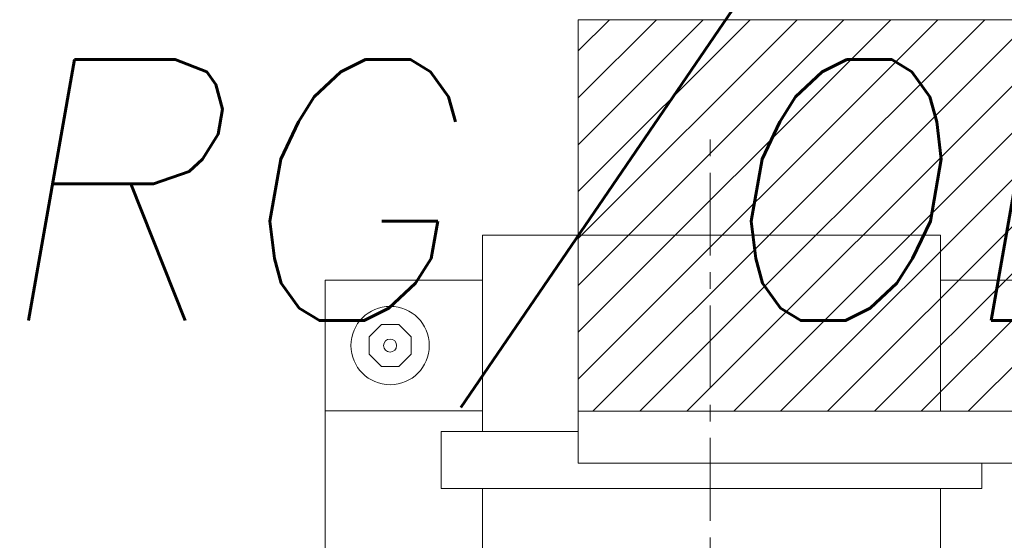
# Model space of a CAD drawing. Header units: centimetres. Extents: x -16053 to 7031, y -7778 to 254.
# Tile 93 of 256: x -12672 to -12634, y -757 to -737. Entities that reach past the tile are written whole.
import ezdxf

# ---------------------------------------------------------------- set-up
doc = ezdxf.new("R2010")
doc.units = ezdxf.units.CM
doc.header["$MEASUREMENT"] = 0
doc.linetypes.add('CENTER', pattern=[50.8, 31.75, -6.35, 6.35, -6.35])
doc.layers.add('OPISY ELEKTRYCZNE', color=120, linetype='CONTINUOUS')
doc.layers.add('T -  urządzenia', color=20, linetype='CONTINUOUS', lineweight=25)
doc.layers.add('T - armatura', color=250, linetype='CONTINUOUS', lineweight=30)
doc.styles.add('ROMANS', font='simplex.shx', dxfattribs={"width": 0.8})

# ---------------------------------------------------------------- blocks, each defined once
blk = doc.blocks.new('G$C54C5291B')
at = {"layer": 'T - armatura', "lineweight": 15}
h = blk.add_hatch(dxfattribs=at)
h.set_pattern_fill('ANSI31', color=256, scale=0.4, style=0)
h.set_pattern_definition([(45, (2315.6071, -255.2607), (-0.8980256, 0.8980256), [])])
h.paths.add_polyline_path([(53.579, 84.298), (13.581, 84.298), (13.579, 69.298), (53.579, 69.298)])
for p, q in [((13.581, 84.298), (13.579, 69.298)), ((13.581, 84.298), (53.581, 84.298)), ((27.453, 76.039), (9.922, 76.039)), ((9.922, 68.526), (9.922, 76.039)), ((27.453, 69.298), (27.453, 76.039)), ((9.918, 74.316), (3.898, 74.316)), ((3.898, 34.316), (3.898, 74.316)), ((39.922, 74.316), (27.45, 74.316)), ((9.922, 69.316), (3.898, 69.316)), ((13.579, 69.298), (13.579, 67.316)), ((13.581, 69.298), (53.581, 69.298)), ((39.922, 69.298), (27.453, 69.298)), ((8.337, 66.336), (8.337, 68.526)), ((13.579, 68.526), (8.337, 68.526)), ((13.579, 67.316), (53.579, 67.316)), ((29.037, 66.336), (29.037, 67.316)), ((29.037, 66.336), (8.337, 66.336)), ((9.922, 62.714), (9.922, 66.336)), ((27.453, 62.714), (27.453, 66.336))]:
    blk.add_line(p, q, dxfattribs=at)
blk.add_lwpolyline([(6.05, 72.616), (5.582, 72.147), (5.582, 71.485), (6.05, 71.016), (6.713, 71.016), (7.182, 71.485), (7.182, 72.147), (6.713, 72.616)], close=True, dxfattribs=at)
for radius in [1.5, 0.25]:
    blk.add_circle((6.382, 71.816), radius, dxfattribs=at)
at = {"layer": 'T - armatura', "linetype": 'CENTER', "lineweight": 15, "ltscale": 0.1}
blk.add_open_spline([(18.632, 14.301), (18.632, 14.301), (18.632, 44.48), (18.632, 80.101)], degree=3, dxfattribs=at)

msp = doc.modelspace()

# ---------------------------------------------------------------- block references
at = {"layer": 'T -  urządzenia', "linetype": 'ByBlock'}
msp.add_blockref('G$C54C5291B', (-12664.274, -821.304), dxfattribs=at)

# ---------------------------------------------------------------- texts
at = {"layer": 'OPISY ELEKTRYCZNE', "style": 'ROMANS', "oblique": 10}
msp.add_text('RG/OD', height=10, dxfattribs=at).set_placement((-12673.452, -748.533))

doc.saveas('drawing.dxf')
